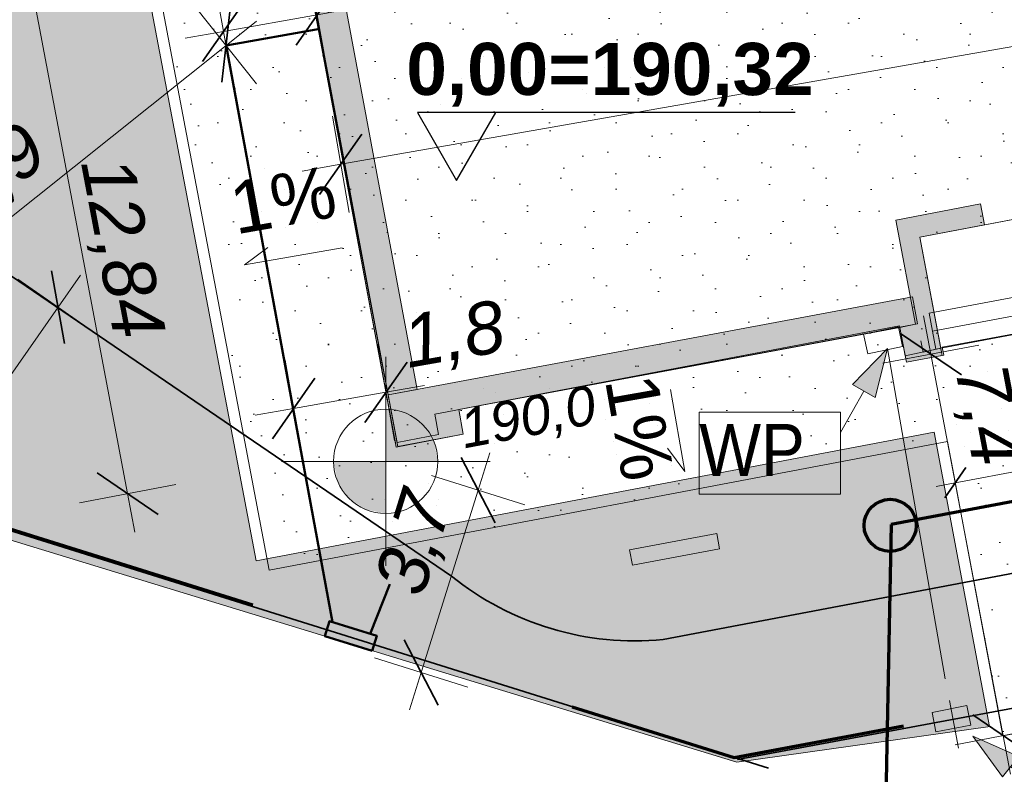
# Model space of a CAD drawing. Header units: millimetres. Extents: x -278165 to -65909, y 833781 to 983907.
# Tile 4 of 15: x -240110 to -221234, y 882165 to 896629. Entities that reach past the tile are written whole.
import ezdxf
from ezdxf.enums import TextEntityAlignment as Align
from ezdxf.xclip import XClip

# ---------------------------------------------------------------- set-up
doc = ezdxf.new("R2010")
doc.units = ezdxf.units.MM
doc.header["$MEASUREMENT"] = 0
doc.header["$XCLIPFRAME"] = 0
doc.linetypes.add('Przerywana', pattern=[2400, 1200, -1200])
for name, color, linetype, lineweight in [('107-Oznaczenia i wskaźniki_Nr_pióra__1', 7, 'Continuous', 0), ('107-Oznaczenia i wskaźniki_Nr_pióra__4', 7, 'Continuous', 25), ('Mapa do celów projektowych- AKTURALNA_4_0_Nr_pióra__1', 7, 'Continuous', 0), ('Nowe_0_Nr_pióra__1', 7, 'Continuous', 0), ('Nowe_0_Nr_pióra__103', 2, 'Continuous', 20), ('Nowe_0_Nr_pióra__2', 7, 'Continuous', 13), ('Nowe_0_Nr_pióra__5', 7, 'Continuous', 35), ('Nowe_0_Nr_pióra__61', 1, 'Continuous', 5), ('Nowe_0_Nr_pióra__62', 1, 'Continuous', 13), ('Nowe_0_Nr_pióra__82', 114, 'Continuous', 15), ('Nowe_106-Linie regulacyjne_Nr_pióra__5', 7, 'Continuous', 35), ('Nowe_130-Z Teren_Nr_pióra__1', 7, 'Continuous', 0), ('Nowe_199-Wymiary_Nr_pióra__2', 7, 'Continuous', 13), ('Nowe_199-Wymiary_Nr_pióra__3', 7, 'Continuous', 20), ('Nowe_199-Wymiary_Nr_pióra__5', 7, 'Continuous', 35), ('Nowe_299-A Wymiary Opisy_Nr_pióra__1', 7, 'Continuous', 0), ('Nowe_299-A Wymiary Opisy_Nr_pióra__3', 7, 'Continuous', 20), ('Nowe_2D - Rysunki i Obrazki_Nr_pióra__1', 7, 'Continuous', 0), ('Nowe___odwodnienie_liniowe_Nr_pióra__1', 7, 'Continuous', 0), ('Nowe___odwodnienie_liniowe_Nr_pióra__41', 150, 'Continuous', 5), ('Nowe_ODWODNIENIE_Nr_pióra__2', 7, 'Continuous', 13), ('Nowe_Osie_Nr_pióra__2', 7, 'Continuous', 13)]:
    doc.layers.add(name, color=color, linetype=linetype, lineweight=lineweight)
for name, color, linetype in [('820-G Rysunki Obrazki', 7, 'Continuous'), ('Nowe_0', 7, 'Continuous'), ('Nowe_130-Z Teren', 7, 'Continuous'), ('Nowe_199-Wymiary', 7, 'Continuous'), ('Nowe_299-A Wymiary Opisy', 7, 'Continuous')]:
    doc.layers.add(name, color=color, linetype=linetype)
for name, color, linetype, lineweight, true_color in [('Nowe_0_Nr_pióra__13', 7, 'Continuous', 20, 0xe80000), ('Nowe_0_Nr_pióra__195', 253, 'Continuous', 13, 0x828282), ('Nowe_0_Nr_pióra__35', 7, 'Continuous', 70, 0xd70000), ('Nowe_2D - Rysunki i Obrazki_Nr_pióra__72', 7, 'Continuous', 13, 0x996a48), ('Nowe_INST_gaz_Nr_pióra__91', 7, 'Continuous', 50, 0xfddf0b), ('Nowe_INST_KS_Nr_pióra__33', 7, 'Continuous', 70, 0x8e7771), ('Nowe_IS_kanalizacja_sanitarna_Nr_pióra__33', 7, 'Continuous', 70, 0x8e7771)]:
    doc.layers.add(name, color=color, linetype=linetype, lineweight=lineweight, true_color=true_color)
doc.styles.add('STYL_AUTOMATYCZNY_1', font='arial.ttf')
doc.styles.add('STYL_AUTOMATYCZNY_2', font='arial.ttf')
doc.styles.add('STYL_AUTOMATYCZNY_3', font='arial.ttf')
doc.styles.add('STYL_AUTOMATYCZNY_4', font='arial.ttf', dxfattribs={"width": 0.9})
doc.linetypes.add('Linia zabudowy (istniejca)', pattern='A,0,[1,PZ-ZAG-STASZĂ“W-PROKURATURA v7_0.Poziom 0 (15)1.Shx,S=55.555556,R=0,X=0,Y=-0.433013],-7000,0', length=7000)
doc.linetypes.add('Ogrodzenie proj. nie w granicy', pattern='A,0,[3,PZ-ZAG-STASZĂ“W-PROKURATURA v7_0.Poziom 0 (15)1.Shx,S=19.84127,R=0,X=0,Y=0],-2500,0', length=2500)
doc.dimstyles.new('STYL_AUTOMATYCZNY__1', dxfattribs={"dimtxt": 1000, "dimasz": 950, "dimexe": 0.18, "dimexo": 0.0625, "dimgap": 0, "dimtad": 1, "dimdec": 1, "dimlfac": 0.001, "dimzin": 0, "dimdsep": 46, "dimtxsty": 'STYL_AUTOMATYCZNY_2', "dimblk": 'ARROWHEAD_6', "dimblk1": 'ARROWHEAD_6', "dimblk2": 'ARROWHEAD_6', "dimcen": 0.09, "dimse1": 1, "dimse2": 1, "dimclrd": 7, "dimclre": 7, "dimclrt": 7, "dimadec": 1, "dimazin": 0, "dimtfac": 1, "dimtdec": 4, "dimtmove": 0, "dimatfit": 3, "dimfxl": 0, "dimtolj": 1, "dimtzin": 0, "dimarcsym": 0})
doc.dimstyles.new('STYL_AUTOMATYCZNY__2', dxfattribs={"dimtxt": 1000, "dimasz": 950, "dimexe": 0.18, "dimexo": 0.0625, "dimgap": 0, "dimtad": 1, "dimdec": 1, "dimlfac": 0.001, "dimzin": 0, "dimdsep": 46, "dimtxsty": 'STYL_AUTOMATYCZNY_2', "dimblk": 'ARROWHEAD_6', "dimblk1": 'ARROWHEAD_6', "dimblk2": 'ARROWHEAD_6', "dimcen": 0.09, "dimse1": 1, "dimse2": 1, "dimclrd": 7, "dimclre": 7, "dimclrt": 7, "dimadec": 1, "dimazin": 0, "dimtfac": 1, "dimtdec": 4, "dimtmove": 2, "dimatfit": 3, "dimfxl": 0, "dimtolj": 1, "dimtzin": 0, "dimarcsym": 0})
doc.dimstyles.new('STYL_AUTOMATYCZNY__4', dxfattribs={"dimtxt": 1000, "dimasz": 475, "dimexe": 0.18, "dimexo": 0.0625, "dimgap": 0, "dimtad": 1, "dimdec": 1, "dimlfac": 0.001, "dimzin": 0, "dimdsep": 46, "dimtxsty": 'STYL_AUTOMATYCZNY_2', "dimblk": 'ARROWHEAD_6', "dimblk1": 'ARROWHEAD_6', "dimblk2": 'ARROWHEAD_6', "dimcen": 0.09, "dimse1": 1, "dimse2": 1, "dimclrd": 7, "dimclre": 7, "dimclrt": 7, "dimadec": 1, "dimazin": 0, "dimtfac": 1, "dimtdec": 4, "dimtmove": 0, "dimatfit": 3, "dimfxl": 0, "dimtolj": 1, "dimtzin": 0, "dimarcsym": 0})
picture_1 = doc.add_image_def('image1.tif', size_in_pixel=(5014, 3547))
pattern_1 = [(45, (0, 2000), (-636.3961, 636.3961), [0, -600, 0, -900]), (110, (2000, 2000), (845.7234, 307.8181), [0, -440, 0, -760])]

# ---------------------------------------------------------------- blocks, each defined once
blk = doc.blocks.new('Rysunek_1_4', base_point=(-172037, 908844))
at = {"layer": 'Mapa do celów projektowych- AKTURALNA_4_0_Nr_pióra__1', "color": 7, "lineweight": 0}
image = blk.add_image(picture_1, insert=(-278165, 833781), size_in_units=(212256, 150126), dxfattribs=at)
image.set_boundary_path([(-0.5, -0.5), (5013.5, 3546.5)])
blk = doc.blocks.new('Symbol nachylenia 27_3')
at = {"layer": 'Nowe_130-Z Teren_Nr_pióra__1', "color": 7, "linetype": 'Continuous', "lineweight": 0}
for p in [(1099, 250), (0, 0)]:
    blk.add_line(p, (1599, 0), dxfattribs=at)
at = {"layer": 'Nowe_130-Z Teren_Nr_pióra__1', "color": 7, "lineweight": 0, "style": 'STYL_AUTOMATYCZNY_1'}
blk.add_attdef('txt', text='', height=1000, rotation=180, dxfattribs=at).set_placement((1926, 1869), align=Align.BOTTOM_LEFT)
blk = doc.blocks.new('Linia_6_6', base_point=(-224373, 888715))
at = {"layer": 'Nowe_0_Nr_pióra__61', "linetype": 'Continuous', "lineweight": 5}
blk.add_hatch(color=1, dxfattribs=at).paths.add_polyline_path([(-223473, 890326), (-224147, 889633), (-223710, 889389)])
at = {"layer": 'Nowe_0_Nr_pióra__61', "color": 1, "linetype": 'Continuous', "lineweight": 5}
for p, q in [((-223473, 890326), (-224147, 889633)), ((-223473, 890326), (-223710, 889389)), ((-223710, 889389), (-224147, 889633)), ((-224373, 888715), (-223928, 889511))]:
    blk.add_line(p, q, dxfattribs=at)
blk = doc.blocks.new('*D23')
at = {"layer": 'Nowe_199-Wymiary_Nr_pióra__3', "color": 7, "linetype": 'Continuous', "lineweight": 20}
for p, q in [((-239375, 891119), (-238946, 891734)), ((-238606, 890582), (-240144, 891656)), ((-246292, 881211), (-239375, 891119)), ((-245523, 880675), (-247061, 881748)), ((-246721, 880596), (-246292, 881211))]:
    blk.add_line(p, q, dxfattribs=at)
at = {"layer": 'Nowe_199-Wymiary_Nr_pióra__5', "color": 7, "linetype": 'Continuous', "lineweight": 35}
for p, q in [((-239251, 890423), (-239499, 891815)), ((-246416, 881907), (-246168, 880515))]:
    blk.add_line(p, q, dxfattribs=at)
at = {"layer": 'Nowe_199-Wymiary_Nr_pióra__3', "color": 7, "lineweight": 20, "insert": (-243980, 884873), "char_height": 1000, "attachment_point": 7, "rotation": 55.0795, "style": 'STYL_AUTOMATYCZNY_2'}
blk.add_mtext('\\A1;{\\pql;\\fArial|b0|i1|c238|p0;\\W1.000000;12,00}', dxfattribs=at)
blk = doc.blocks.new('ARROWHEAD_6')
at = {"color": 0, "linetype": 'Continuous', "lineweight": 0}
for p, q in [((-0.5, -0.5), (0.5, 0.5)), ((0, 0), (-1, 0))]:
    blk.add_line(p, q, dxfattribs=at)
blk = doc.blocks.new('*D26')
at = {"layer": 'Nowe_199-Wymiary_Nr_pióra__3', "color": 7, "linetype": 'Continuous', "lineweight": 20}
for p, q in [((-222781, 890955), (-222641, 890218)), ((-223563, 890044), (-221720, 890393)), ((-222641, 890218), (-221255, 882905)), ((-222176, 882731), (-220334, 883080)), ((-221255, 882905), (-221115, 882169))]:
    blk.add_line(p, q, dxfattribs=at)
at = {"layer": 'Nowe_199-Wymiary_Nr_pióra__5', "color": 7, "linetype": 'Continuous', "lineweight": 35}
for p, q in [((-222057, 889820), (-223226, 890616)), ((-221839, 883304), (-220671, 882507))]:
    blk.add_line(p, q, dxfattribs=at)
at = {"layer": 'Nowe_199-Wymiary_Nr_pióra__3', "color": 7, "lineweight": 20, "insert": (-222361, 889889), "char_height": 1000, "attachment_point": 7, "rotation": 280.7352, "style": 'STYL_AUTOMATYCZNY_2'}
blk.add_mtext('\\A1;{\\pql;\\fArial|b0|i1|c238|p0;\\W1.000000;7,4}', dxfattribs=at)
blk = doc.blocks.new('*D28')
at = {"layer": 'Nowe_199-Wymiary_Nr_pióra__3', "color": 7, "linetype": 'Continuous', "lineweight": 20}
for p, q in [((-207626, 898473), (-186234, 902224)), ((-207465, 897550), (-207788, 899397)), ((-233954, 893857), (-207626, 898473)), ((-233792, 892934), (-234116, 894781)), ((-234693, 893728), (-233954, 893857))]:
    blk.add_line(p, q, dxfattribs=at)
at = {"layer": 'Nowe_199-Wymiary_Nr_pióra__5', "color": 7, "linetype": 'Continuous', "lineweight": 35}
for p, q in [((-207220, 899052), (-208033, 897894)), ((-233548, 894436), (-234360, 893279))]:
    blk.add_line(p, q, dxfattribs=at)
at = {"layer": 'Nowe_199-Wymiary_Nr_pióra__3', "color": 7, "lineweight": 20, "insert": (-220112, 896310), "char_height": 1000, "attachment_point": 7, "rotation": 9.9443, "style": 'STYL_AUTOMATYCZNY_2'}
blk.add_mtext('\\A1;{\\pql;\\fArial|b0|i1|c238|p0;\\W1.000000;26,88}', dxfattribs=at)
blk = doc.blocks.new('*D37')
at = {"layer": 'Nowe_199-Wymiary_Nr_pióra__3', "color": 7, "linetype": 'Continuous', "lineweight": 20}
for p, q in [((-231096, 888324), (-231321, 887609)), ((-232215, 887889), (-230426, 887328)), ((-231321, 887609), (-232414, 884117)), ((-233308, 884397), (-231519, 883837)), ((-232414, 884117), (-232638, 883401))]:
    blk.add_line(p, q, dxfattribs=at)
at = {"layer": 'Nowe_199-Wymiary_Nr_pióra__5', "color": 7, "linetype": 'Continuous', "lineweight": 35}
for p, q in [((-230993, 886982), (-231648, 888235)), ((-232741, 884743), (-232086, 883490))]:
    blk.add_line(p, q, dxfattribs=at)
at = {"layer": 'Nowe_199-Wymiary_Nr_pióra__3', "color": 7, "lineweight": 20, "insert": (-232213, 885474), "char_height": 1000, "attachment_point": 7, "rotation": 72.6153, "style": 'STYL_AUTOMATYCZNY_2'}
blk.add_mtext('\\A1;{\\pql;\\fArial|b0|i1|c238|p0;\\W1.000000;3,7}', dxfattribs=at)
blk = doc.blocks.new('*D42')
at = {"layer": 'Nowe_199-Wymiary_Nr_pióra__3', "color": 7, "linetype": 'Continuous', "lineweight": 20}
for p, q in [((-240421, 900099), (-240561, 900836)), ((-239500, 900274), (-241342, 899924)), ((-238041, 887545), (-240421, 900099)), ((-237120, 887720), (-238962, 887371)), ((-237901, 886808), (-238041, 887545))]:
    blk.add_line(p, q, dxfattribs=at)
at = {"layer": 'Nowe_199-Wymiary_Nr_pióra__5', "color": 7, "linetype": 'Continuous', "lineweight": 35}
for p, q in [((-239837, 899701), (-241005, 900497)), ((-238625, 887943), (-237457, 887147))]:
    blk.add_line(p, q, dxfattribs=at)
at = {"layer": 'Nowe_199-Wymiary_Nr_pióra__2', "color": 7, "lineweight": 13, "insert": (-239120, 893854), "char_height": 1000, "attachment_point": 7, "rotation": 280.7352, "style": 'STYL_AUTOMATYCZNY_2'}
blk.add_mtext('\\A1;{\\pql;\\fArial|b0|i1|c238|p0;\\W1.000000;12,84}', dxfattribs=at)
blk = doc.blocks.new('*D43')
at = {"layer": 'Nowe_199-Wymiary_Nr_pióra__3', "color": 7, "linetype": 'Continuous', "lineweight": 20}
for p, q in [((-216608, 889285), (-216434, 888364)), ((-216152, 888895), (-216521, 888825)), ((-216521, 888825), (-222174, 887753)), ((-222262, 888213), (-222087, 887292)), ((-222174, 887753), (-222543, 887683))]:
    blk.add_line(p, q, dxfattribs=at)
at = {"layer": 'Nowe_199-Wymiary_Nr_pióra__5', "color": 7, "linetype": 'Continuous', "lineweight": 35}
for p, q in [((-216720, 888532), (-216322, 889117)), ((-221975, 888045), (-222374, 887461))]:
    blk.add_line(p, q, dxfattribs=at)
at = {"layer": 'Nowe_199-Wymiary_Nr_pióra__3', "color": 7, "lineweight": 20, "insert": (-220321, 888308), "char_height": 1000, "attachment_point": 7, "rotation": 10.7352, "style": 'STYL_AUTOMATYCZNY_2'}
blk.add_mtext('\\A1;{\\pql;\\fArial|b0|i1|c238|p0;\\W1.000000;5,8}', dxfattribs=at)
blk = doc.blocks.new('*D48')
at = {"layer": 'Nowe_199-Wymiary_Nr_pióra__3', "color": 7, "linetype": 'Continuous', "lineweight": 20}
for p, q in [((-233250, 890410), (-232927, 888563)), ((-235020, 890100), (-234696, 888253)), ((-233089, 889487), (-234858, 889177)), ((-232350, 889616), (-233089, 889487)), ((-234858, 889177), (-235597, 889047))]:
    blk.add_line(p, q, dxfattribs=at)
at = {"layer": 'Nowe_199-Wymiary_Nr_pióra__5', "color": 7, "linetype": 'Continuous', "lineweight": 35}
for p, q in [((-233495, 888908), (-232682, 890065)), ((-234452, 889756), (-235264, 888598))]:
    blk.add_line(p, q, dxfattribs=at)
at = {"layer": 'Nowe_199-Wymiary_Nr_pióra__3', "color": 7, "lineweight": 20, "insert": (-232631, 889770), "char_height": 1000, "attachment_point": 7, "rotation": 9.9304, "style": 'STYL_AUTOMATYCZNY_2'}
blk.add_mtext('\\A1;{\\pql;\\fArial|b0|i1|c238|p0;\\W1.000000;1,8}', dxfattribs=at)
blk = doc.blocks.new('*D49')
at = {"layer": 'Nowe_199-Wymiary_Nr_pióra__3', "color": 7, "linetype": 'Continuous', "lineweight": 20}
for p, q in [((-234243, 895800), (-234571, 897646)), ((-236039, 895481), (-236366, 897328)), ((-234407, 896723), (-233668, 896854)), ((-236202, 896404), (-234407, 896723)), ((-236941, 896274), (-236202, 896404))]:
    blk.add_line(p, q, dxfattribs=at)
at = {"layer": 'Nowe_199-Wymiary_Nr_pióra__5', "color": 7, "linetype": 'Continuous', "lineweight": 35}
for p, q in [((-234812, 896143), (-234002, 897302)), ((-235797, 896984), (-236607, 895825))]:
    blk.add_line(p, q, dxfattribs=at)
at = {"layer": 'Nowe_199-Wymiary_Nr_pióra__3', "color": 7, "lineweight": 20, "insert": (-235969, 896663), "char_height": 1000, "attachment_point": 7, "rotation": 10.0525, "style": 'STYL_AUTOMATYCZNY_2'}
blk.add_mtext('\\A1;{\\pql;\\fArial|b0|i1|c238|p0;\\W1.000000;1,8}', dxfattribs=at)
blk = doc.blocks.new('*D77')
at = {"layer": 'Nowe_199-Wymiary_Nr_pióra__3', "color": 7, "linetype": 'Continuous', "lineweight": 20}
for p, q in [((-236739, 896868), (-235570, 895402)), ((-235568, 896603), (-236154, 896135)), ((-236154, 896135), (-243930, 889932)), ((-244515, 890665), (-243346, 889199)), ((-243930, 889932), (-244517, 889464))]:
    blk.add_line(p, q, dxfattribs=at)
at = {"layer": 'Nowe_199-Wymiary_Nr_pióra__5', "color": 7, "linetype": 'Continuous', "lineweight": 35}
for p, q in [((-236234, 895432), (-236075, 896837)), ((-243851, 890635), (-244009, 889229))]:
    blk.add_line(p, q, dxfattribs=at)
at = {"layer": 'Nowe_199-Wymiary_Nr_pióra__3', "color": 7, "lineweight": 20, "insert": (-240912, 892595), "char_height": 1000, "attachment_point": 7, "rotation": 38.579, "style": 'STYL_AUTOMATYCZNY_2'}
blk.add_mtext('\\A1;{\\pql;\\fArial|b0|i1|c238|p0;\\W1.000000;9,9}', dxfattribs=at)
blk = doc.blocks.new('Koty wysokościowe_3_6', base_point=(-233093, 888163))
at = {"layer": 'Nowe_299-A Wymiary Opisy_Nr_pióra__1', "linetype": 'Continuous', "lineweight": 0}
for points in [[(-233093, 888163), (-232093, 888163), (-232169, 888546), (-232386, 888871), (-232710, 889087), (-233093, 889163)], [(-233093, 888163), (-234093, 888163), (-234017, 887781), (-233800, 887456), (-233475, 887240), (-233093, 887163)]]:
    blk.add_hatch(color=7, dxfattribs=at).paths.add_polyline_path(points)
at = {"layer": 'Nowe_299-A Wymiary Opisy_Nr_pióra__1', "color": 7, "linetype": 'Continuous', "lineweight": 0}
for p, q in [((-233093, 886163), (-233093, 890163)), ((-235093, 888163), (-231093, 888163))]:
    blk.add_line(p, q, dxfattribs=at)
blk.add_circle((-233093, 888163), 1000, dxfattribs=at)
at = {"layer": 'Nowe_299-A Wymiary Opisy_Nr_pióra__3', "color": 7, "lineweight": 20, "insert": (-231564, 888272), "char_height": 750, "attachment_point": 7, "rotation": 10.7353, "style": 'STYL_AUTOMATYCZNY_2'}
blk.add_mtext('\\A1;{\\pql;\\fArial|b0|i1|c238|p0;\\W1.000000;190,0}', dxfattribs=at)
blk = doc.blocks.new('Symbol nachylenia 27_5')
at = {"layer": 'Nowe_130-Z Teren_Nr_pióra__1', "color": 7, "linetype": 'Continuous', "lineweight": 0}
for p in [(1401, 250), (0, 0)]:
    blk.add_line(p, (1901, 0), dxfattribs=at)
at = {"layer": 'Nowe_130-Z Teren_Nr_pióra__1', "color": 7, "lineweight": 0, "style": 'STYL_AUTOMATYCZNY_1'}
blk.add_attdef('txt', text='', height=1000, dxfattribs=at).set_placement((0, 307), align=Align.BOTTOM_LEFT)
blk = doc.blocks.new('Linia_7_6', base_point=(-219680, 881155))
at = {"layer": 'Nowe_0_Nr_pióra__61', "linetype": 'Continuous', "lineweight": 5}
blk.add_hatch(color=1, dxfattribs=at).paths.add_polyline_path([(-221838, 882897), (-221269, 882116), (-220955, 882505)])
at = {"layer": 'Nowe_0_Nr_pióra__61', "color": 1, "linetype": 'Continuous', "lineweight": 5}
for p, q in [((-221838, 882897), (-220955, 882505)), ((-221838, 882897), (-221269, 882116)), ((-220955, 882505), (-221269, 882116)), ((-219680, 881155), (-221112, 882311))]:
    blk.add_line(p, q, dxfattribs=at)

msp = doc.modelspace()

# ---------------------------------------------------------------- hatches: boundary and pattern name
at = {"layer": 'Nowe_0_Nr_pióra__103', "linetype": 'Continuous', "lineweight": 20}
h = msp.add_hatch(dxfattribs=at)
h.set_pattern_fill('piasek_gęsty_0006', color=2, style=0, pattern_type=2)
h.set_pattern_definition(pattern_1)
h.paths.add_polyline_path([(-206470.97, 893530.61), (-208848.47, 906074.05), (-210103.02, 905836.2), (-210012.35, 905357.95), (-233906.72, 900827.85), (-233996.13, 901299.45), (-235238.76, 901063.86), (-232876.88, 888524.34), (-232079.58, 888675.5), (-232154.08, 889068.49), (-223244.31, 890757.7), (-223124.67, 890126.66), (-222436.92, 890257.05), (-222854.59, 892460.08), (-217234.7, 893525.55), (-216804.41, 891255.98), (-216135.31, 891382.83), (-216267.56, 892080.4), (-207681.53, 893708.21), (-207607.02, 893315.22)])
at = {"layer": 'Nowe_0_Nr_pióra__195', "linetype": 'Continuous', "lineweight": 13, "true_color": 0x828282}
h = msp.add_hatch(dxfattribs=at)
h.set_pattern_fill('piasek_gęsty_0006', color=8, style=0, pattern_type=2)
h.set_pattern_definition(pattern_1)
h.paths.add_polyline_path([(-225473.54, 915290.63), (-223284.05, 903675.19), (-203797.68, 907361.22, -0.41814079), (-202565.38, 906226.42), (-200974.3, 897151.36), (-200166.89, 892546.12), (-199124.5, 887035.49), (-194211.62, 887964.8), (-195320.13, 893825.01, -0.02171084), (-195344.96, 893996.83), (-200154.96, 921431.61), (-200730.2, 924712.63), (-205655.73, 923849.06), (-204932.73, 919841.79, -0.39048993), (-205817.16, 918983.09)])
at = {"layer": 'Nowe_0_Nr_pióra__2', "linetype": 'Continuous', "lineweight": 13}
for points in [[(-232490.82, 889540.64), (-233049.26, 889436.35), (-234705.02, 898303.05), (-234146.58, 898407.33)], [(-221688.69, 893096.79), (-223311.45, 892789.14), (-222934.28, 890789.98), (-223239.23, 890731.31), (-223110.88, 890064.07), (-222424.96, 890193.21), (-222854.59, 892460.08), (-221612.61, 892695.55)], [(-233049.26, 889436.35), (-232863.42, 888441.19), (-231609.18, 888683.24), (-231693.22, 889154.56), (-222895.54, 890797.43), (-222992.08, 891314.42)]]:
    msp.add_hatch(color=7, dxfattribs=at).paths.add_polyline_path(points)
at = {"layer": 'Nowe_0_Nr_pióra__82', "linetype": 'Continuous', "lineweight": 15}
h = msp.add_hatch(dxfattribs=at)
h.set_pattern_fill('Piasek_0006', color=114, style=0, pattern_type=2)
h.set_pattern_definition([(45, (0, 1750), (-556.8466, 556.8466), [0, -525, 0, -787.5]), (110, (1750, 1750), (740.00794, 269.34086), [0, -385, 0, -665])])
h.paths.add_polyline_path([(-248760.01, 896014.21), (-241790.52, 887111.26), (-226362.84, 882398.48), (-221507.75, 883083.49), (-221507.91, 883084.3), (-221515.08, 883082.95), (-222576.86, 888722.34), (-235579.53, 886257.19), (-238570.71, 902051.05), (-236325.02, 902473.87), (-236133.88, 901465.68), (-236115.25, 901469.21), (-236311.38, 902510.9), (-225601.51, 904527.35), (-223724.35, 904880.78), (-224645.53, 909750.61), (-225726.57, 915469.34), (-206070.04, 919161.82, 0.39101732), (-205185.51, 920022.18), (-205843.51, 923689.6), (-207577.98, 923385.5), (-208860.56, 930701.01), (-198086.53, 932562.81), (-196782.03, 925122.36), (-200897.13, 924400.88), (-200408.8, 921615.61), (-200236.11, 920630.64), (-200236.07, 920630.64), (-200407.3, 921607.28, 0.4117354), (-199251.13, 920803.33), (-195311.23, 921494.09), (-190993.96, 896869.69), (-193919.56, 896356.76), (-193063.98, 891457.42), (-195026.52, 891114.7), (-194464.5, 888143.53), (-184206.43, 890062.91), (-191592.37, 940168.68), (-217586.62, 931168.22), (-229168.66, 923702.56), (-246462.34, 897701.83)])
at = {"layer": 'Nowe_2D - Rysunki i Obrazki_Nr_pióra__72', "linetype": 'Continuous', "lineweight": 13, "true_color": 0x996a48}
h = msp.add_hatch(dxfattribs=at)
h.set_pattern_fill('piasek_gęsty_0006', color=35, style=0, pattern_type=2)
h.set_pattern_definition(pattern_1)
h.paths.add_polyline_path([(-223471.48, 904702.05), (-223284.66, 903720.31), (-207790.19, 906606), (-205225.89, 893080.4), (-200422.29, 893991.11), (-200188.23, 892740.3), (-204988.86, 891830.16), (-216670.73, 889615.41), (-215599.11, 883963.08), (-221261.31, 882899.48), (-222323.98, 888543.62), (-235326.65, 886078.46), (-237845.3, 899363.26), (-237863.71, 899460.39), (-238325.61, 901896.68)])
h.paths.add_polyline_path([(-236404.92, 897939.59), (-234722.38, 898258.58), (-232861.99, 888445.73), (-231609.18, 888683.24), (-231693.45, 889155.83), (-223239.23, 890731.31), (-223110.88, 890064.07), (-222394.02, 890196.25), (-222423.15, 890354.24), (-216826.19, 891389.69), (-216804.41, 891255.98), (-216135.31, 891382.83), (-216261.4, 892047.87), (-206512.61, 893896.13), (-207426.52, 898716.62), (-207707.47, 898663.35), (-207930.67, 899840.63), (-207676.63, 899889.96), (-208851.42, 906084.14), (-210103.02, 905836.2), (-210012.35, 905357.95), (-223599.6, 902754.72), (-225073.35, 902475.32), (-233906.72, 900827.85), (-233996.13, 901299.45), (-235238.76, 901063.86), (-234967.33, 899554.57), (-236650.88, 899236.92)], flags=0)
at = {"layer": 'Nowe___odwodnienie_liniowe_Nr_pióra__41', "linetype": 'Continuous', "lineweight": 0, "true_color": 0x00203f}
msp.add_hatch(color=158, dxfattribs=at).paths.add_polyline_path([(-226747.65, 886782.58), (-226692.48, 886487.7), (-228363.48, 886175.04), (-228418.65, 886469.92)])

# ---------------------------------------------------------------- linework, layer by layer
at = {"layer": '107-Oznaczenia i wskaźniki_Nr_pióra__4', "color": 7, "linetype": 'Continuous', "lineweight": 25}
for p, q in [((-232484.74, 894847.57), (-231734, 893547.25)), ((-225245.43, 894847.57), (-232484.74, 894847.57)), ((-231734, 893547.25), (-230983.26, 894847.57))]:
    msp.add_line(p, q, dxfattribs=at)
at = {"layer": 'Nowe_0_Nr_pióra__1', "color": 7, "linetype": 'Continuous', "lineweight": 0}
msp.add_line((-236154.44, 896134.83), (-243930.34, 889932.07), dxfattribs=at)
at = {"layer": 'Nowe_0_Nr_pióra__1', "color": 7, "linetype": 'Continuous', "lineweight": 0, "flags": 128}
msp.add_lwpolyline([(-241790.52, 887111.26), (-226362.84, 882398.48), (-221507.75, 883083.49), (-221507.91, 883084.3), (-221515.08, 883082.95), (-222576.86, 888722.34), (-235579.53, 886257.19), (-238570.71, 902051.05), (-236325.02, 902473.87), (-236133.88, 901465.68), (-236115.25, 901469.21), (-236311.38, 902510.9), (-225601.51, 904527.35), (-223724.35, 904880.78), (-224645.53, 909750.61)], dxfattribs=at)
for points in [[(-206470.97, 893530.61), (-208848.47, 906074.05), (-210103.02, 905836.2), (-210012.35, 905357.95), (-233906.72, 900827.85), (-233996.13, 901299.45), (-235238.76, 901063.86), (-232876.88, 888524.34), (-232079.58, 888675.5), (-232154.08, 889068.49), (-223244.31, 890757.7), (-223124.67, 890126.66), (-222436.92, 890257.05), (-222854.59, 892460.08), (-217234.7, 893525.55), (-216804.41, 891255.98), (-216135.31, 891382.83), (-216267.56, 892080.4), (-207681.53, 893708.21), (-207607.02, 893315.22)], [(-232490.82, 889540.64), (-233049.26, 889436.35), (-234705.02, 898303.05), (-234146.58, 898407.33)], [(-221688.69, 893096.79), (-223311.45, 892789.14), (-222934.28, 890789.98), (-223239.23, 890731.31), (-223110.88, 890064.07), (-222424.96, 890193.21), (-222854.59, 892460.08), (-221612.61, 892695.55)], [(-233049.26, 889436.35), (-232863.42, 888441.19), (-231609.18, 888683.24), (-231693.22, 889154.56), (-222895.54, 890797.43), (-222992.08, 891314.42)], [(-227083.7, 889108.04), (-224373.02, 889108.04), (-224373.02, 887536.61), (-227083.7, 887536.61)]]:
    msp.add_lwpolyline(points, close=True, dxfattribs=at)
at = {"layer": 'Nowe_0_Nr_pióra__13', "color": 1, "linetype": 'Continuous', "lineweight": 20, "true_color": 0xe80000}
for p, q in [((-223473.21, 890325.7), (-222369.23, 883991.65)), ((-222285.08, 883580.45), (-222113.33, 882668.51))]:
    msp.add_line(p, q, dxfattribs=at)
for points in [[(-223931.1, 890602.13), (-223265.63, 890741.8), (-223186.88, 890366.56), (-223852.35, 890226.89)], [(-222618.99, 883352.04), (-221951.51, 883481.77), (-221878.36, 883105.4), (-222545.83, 882975.67)]]:
    msp.add_lwpolyline(points, close=True, dxfattribs=at)
at = {"layer": 'Nowe_0_Nr_pióra__35', "color": 12, "linetype": 'Continuous', "lineweight": 70, "true_color": 0xd70000}
for points in [[(-244214.32, 890873.86), (-241258.63, 887168.54), (-235643.54, 885410.52)], [(-229516.8, 883457.84), (-226412.71, 882485.98), (-223169.52, 883092.81)]]:
    msp.add_lwpolyline(points, dxfattribs=at)
at = {"layer": 'Nowe_0_Nr_pióra__5', "color": 7, "linetype": 'Linia zabudowy (istniejca)', "lineweight": 35}
for p, q in [((-231833.84, 885965.4), (-247313.46, 896511.74)), ((-184438.12, 892979.2), (-227773.28, 884746.31))]:
    msp.add_line(p, q, dxfattribs=at)
msp.add_arc((-228309.81, 890331.23), 5610.63, 231.090137, 275.487515, dxfattribs=at)
at = {"layer": 'Nowe_106-Linie regulacyjne_Nr_pióra__5', "color": 7, "linetype": 'Ogrodzenie proj. nie w granicy', "lineweight": 35}
for p, q in [((-226349.59, 882446.04), (-184233.58, 890326.34)), ((-241189.7, 887112.48), (-225752.4, 882279.25))]:
    msp.add_line(p, q, dxfattribs=at)
at = {"layer": 'Nowe_2D - Rysunki i Obrazki_Nr_pióra__1', "color": 7, "linetype": 'Continuous', "lineweight": 0, "flags": 128}
msp.add_lwpolyline([(-223471.48, 904702.05), (-223284.66, 903720.31), (-207790.19, 906606), (-205225.89, 893080.4), (-200422.29, 893991.11), (-200188.23, 892740.3), (-204988.86, 891830.16), (-216670.73, 889615.41), (-215599.11, 883963.08), (-221261.31, 882899.48), (-222323.98, 888543.62), (-235326.65, 886078.46), (-237845.3, 899363.26), (-237863.71, 899460.39), (-238325.61, 901896.68)], close=True, dxfattribs=at)
msp.add_lwpolyline([(-210012.35, 905357.95), (-223599.6, 902754.72), (-225073.35, 902475.32), (-233906.72, 900827.85), (-233996.13, 901299.45), (-235238.76, 901063.86), (-234967.33, 899554.57), (-236650.88, 899236.92), (-236404.92, 897939.59), (-234722.38, 898258.58), (-232861.99, 888445.73), (-231609.18, 888683.24), (-231693.45, 889155.83), (-223239.23, 890731.31), (-223110.88, 890064.07), (-222394.02, 890196.25), (-222423.15, 890354.24), (-216826.19, 891389.69)], dxfattribs=at)
at = {"layer": 'Nowe___odwodnienie_liniowe_Nr_pióra__1', "color": 7, "linetype": 'Continuous', "lineweight": 0, "flags": 128}
msp.add_lwpolyline([(-226747.65, 886782.58), (-226692.48, 886487.7), (-228363.48, 886175.04), (-228418.65, 886469.92)], close=True, dxfattribs=at)
at = {"layer": 'Nowe_INST_gaz_Nr_pióra__91', "color": 2, "linetype": 'Continuous', "lineweight": 50, "true_color": 0xfddf0b}
for p, q in [((-236154.44, 896134.83), (-234359.14, 896453.08)), ((-236154.44, 896134.83), (-234112.38, 885080.77)), ((-233013.19, 885808.03), (-233388.76, 884858.61))]:
    msp.add_line(p, q, dxfattribs=at)
msp.add_lwpolyline([(-233351.61, 884533.38), (-234259.77, 884812.2), (-234171.72, 885098.99), (-233263.56, 884820.17)], close=True, dxfattribs=at)
at = {"layer": 'Nowe_INST_KS_Nr_pióra__33', "color": 8, "linetype": 'Continuous', "lineweight": 70, "true_color": 0x8e7771}
msp.add_circle((-223422.22, 886935.31), 500, dxfattribs=at)
at = {"layer": 'Nowe_IS_kanalizacja_sanitarna_Nr_pióra__33', "color": 8, "linetype": 'Continuous', "lineweight": 70, "true_color": 0x8e7771}
for p, q in [((-212932.9, 888919.95), (-223404.8, 886952.87)), ((-223404.8, 886952.87), (-223490.34, 882384.92))]:
    msp.add_line(p, q, dxfattribs=at)
at = {"layer": 'Nowe_IS_kanalizacja_sanitarna_Nr_pióra__33', "color": 8, "linetype": 'Przerywana', "lineweight": 70, "true_color": 0x8e7771}
msp.add_line((-223490.34, 882384.92), (-223932.72, 858759.98), dxfattribs=at)
at = {"layer": 'Nowe_ODWODNIENIE_Nr_pióra__2', "color": 7, "linetype": 'Continuous', "lineweight": 13}
for points in [[(-232891.03, 888435.86), (-231609.18, 888683.24), (-231693.45, 889155.83), (-223244.31, 890757.7), (-223136, 890186.43), (-222451.48, 890333.19), (-222854.58, 892460.09), (-217220.85, 893528.18), (-216817.6, 891325.62), (-216147.38, 891446.46), (-216267.56, 892080.4), (-207681.53, 893708.22), (-207607.02, 893315.22), (-206470.97, 893530.61), (-208817.26, 905906.28), (-210005.49, 905681.01), (-209863.06, 904929.78), (-234282.7, 900300.09), (-234360.4, 900825.97), (-235169.41, 900636.73)], [(-222612.56, 890656.49), (-216890.95, 891733.65), (-216955.7, 892077.61), (-222677.31, 891000.45)], [(-222547.81, 890312.53), (-216826.19, 891389.69), (-216890.95, 891733.65), (-222612.56, 890656.49)]]:
    msp.add_lwpolyline(points, close=True, dxfattribs=at)
msp.add_lwpolyline([(-222832.88, 890474.67), (-222791.98, 890258.98), (-222451.56, 890333.64), (-222854.58, 892460.09), (-217222.4, 893527.88), (-216827.38, 891444.32), (-216603.08, 891536.16), (-216829.7, 891389.36), (-216882.82, 891669.54)], dxfattribs=at)
at = {"layer": 'Nowe_Osie_Nr_pióra__2', "color": 7, "linetype": 'Continuous', "lineweight": 13}
msp.add_lwpolyline([(-232906.55, 888518.99), (-235169.41, 900636.73), (-234360.4, 900825.97), (-234282.7, 900300.09), (-225028.3, 902054.62)], dxfattribs=at)

# ---------------------------------------------------------------- block references
at = {"layer": '820-G Rysunki Obrazki', "color": 1, "linetype": 'Continuous', "lineweight": 35}
ref = msp.add_blockref('Rysunek_1_4', (-172037.14, 908843.81), dxfattribs=at)
XClip(ref).set_block_clipping_path([(-278165.2254227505, 833780.7353494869), (-65909.059722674, 983906.8833907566)])
at = {"layer": 'Nowe_0', "color": 1, "linetype": 'Continuous', "lineweight": 5}
for name, p in [('Linia_6_6', (-224373.02, 888715.18)), ('Linia_7_6', (-219679.7, 881154.54))]:
    msp.add_blockref(name, p, dxfattribs=at)
at = {"layer": 'Nowe_130-Z Teren', "color": 7, "linetype": 'Continuous', "lineweight": 25}
ref = msp.add_blockref('Symbol nachylenia 27_5', (-233929.43, 892257.28), dxfattribs=dict(at, xscale=-1, zscale=1000, rotation=9.944294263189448))
ref.add_attrib('txt', ' 1%', dxfattribs={"layer": 'Nowe_130-Z Teren_Nr_pióra__1', "color": 7, "lineweight": 0, "height": 1000, "rotation": 9.944294, "style": 'STYL_AUTOMATYCZNY_1'}).set_placement((-233929.43, 892563.98), align=Align.BOTTOM_RIGHT)
ref = msp.add_blockref('Symbol nachylenia 27_3', (-227632.81, 889542.8), dxfattribs=dict(at, xscale=-1, zscale=1000, rotation=99.94429189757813))
ref.add_attrib('txt', ' 1%', dxfattribs={"layer": 'Nowe_130-Z Teren_Nr_pióra__1', "color": 7, "lineweight": 0, "height": 1000, "rotation": 279.944292, "style": 'STYL_AUTOMATYCZNY_1'}).set_placement((-228839.15, 887682.74), align=Align.BOTTOM_RIGHT)
at = {"layer": 'Nowe_299-A Wymiary Opisy', "color": 7, "lineweight": 0}
msp.add_blockref('Koty wysokościowe_3_6', (-233092.64, 888163.43), dxfattribs=at)

# ---------------------------------------------------------------- texts
at = {"layer": '107-Oznaczenia i wskaźniki_Nr_pióra__1', "color": 7, "linetype": 'Continuous', "lineweight": 0, "insert": (-232697.46, 895572.79), "char_height": 1000, "attachment_point": 4, "style": 'STYL_AUTOMATYCZNY_3'}
msp.add_mtext('\\A1;{\\pql;\\fArial|b1|i0|c238|p0;\\W1.000000;0,00=\\fArial|b1|i0|c238|p0;\\W1.000000;190\\fArial|b1|i0|c238|p0;\\W1.000000;,\\fArial|b1|i0|c238|p0;\\W1.000000;32}', dxfattribs=at)
at = {"layer": 'Nowe_0_Nr_pióra__62', "color": 1, "linetype": 'Continuous', "lineweight": 13, "insert": (-227083.7, 887879.47), "char_height": 1000, "attachment_point": 7, "style": 'STYL_AUTOMATYCZNY_4'}
msp.add_mtext('\\A1;{\\pql;\\fArial|b0|i0|c238|p0;\\W0.900000;WP}', dxfattribs=at)

# ---------------------------------------------------------------- dimensions: what is measured, and where the dimension line sits
at = {"layer": 'Nowe_199-Wymiary', "color": 7, "linetype": 'Continuous', "lineweight": 20}
for base, p1, p2, angle, text, dimstyle, picture, middle, turn in [((-240421.02, 900098.94), (-206470.97, 893530.61), (-208851.42, 906084.14), 100.735158, '12,84', 'STYL_AUTOMATYCZNY__2', '*D42', (-238316.4, 892301.26), 280.735158), ((-207626.47, 898473.25), (-233184.18, 889466.1), (-207626.47, 898473.25), 9.944294, '26,88', 'STYL_AUTOMATYCZNY__2', '*D28', (-218548.52, 897091.35), 9.944294), ((-239374.85, 891118.87), (-245357.08, 880558.6), (-238440.11, 890466.29), 55.07952, '12,00', 'STYL_AUTOMATYCZNY__1', '*D23', (-243430.69, 886532.22), 55.07952)]:
    dim = msp.add_linear_dim(base=base, p1=p1, p2=p2, angle=angle, text=text, dimstyle=dimstyle, dxfattribs=at)
    dim.commit()
    dim.dimension.update_dxf_attribs({"geometry": picture, "text_midpoint": middle, "dimtype": 160, "text_rotation": turn})
for base, p1, p2, angle, dimstyle, picture, middle, turn in [((-234406.93, 896722.68), (-236154.44, 896134.83), (-234359.14, 896453.08), 10.052541, 'STYL_AUTOMATYCZNY__2', '*D49', (-235156.68, 897315.19), 10.052541), ((-243930.34, 889932.07), (-236154.44, 896134.83), (-243930.34, 889932.07), 218.578981, 'STYL_AUTOMATYCZNY__1', '*D77', (-240509.53, 893556.24), 38.578981), ((-222174.46, 887752.81), (-217092.61, 891840.63), (-222899.39, 891576.51), 190.735223, 'STYL_AUTOMATYCZNY__4', '*D43', (-219516.52, 888969.2), 10.735223), ((-234858.03, 889176.79), (-233109.66, 889606.62), (-235012.69, 890060.19), 189.930389, 'STYL_AUTOMATYCZNY__1', '*D48', (-231816.48, 890419.94), 9.930389), ((-221255.01, 882905.5), (-222436.92, 890257.05), (-221563.66, 882846.98), 280.735223, 'STYL_AUTOMATYCZNY__2', '*D26', (-221699.41, 889084.16), 280.735223), ((-232413.73, 884116.92), (-233092.64, 888163.43), (-232413.73, 884116.92), 252.61528, 'STYL_AUTOMATYCZNY__2', '*D37', (-232417.52, 886495.42), 72.61528)]:
    dim = msp.add_linear_dim(base=base, p1=p1, p2=p2, angle=angle, dimstyle=dimstyle, dxfattribs=at)
    dim.commit()
    dim.dimension.update_dxf_attribs({"geometry": picture, "text_midpoint": middle, "dimtype": 160, "text_rotation": turn})

doc.saveas('drawing.dxf')
